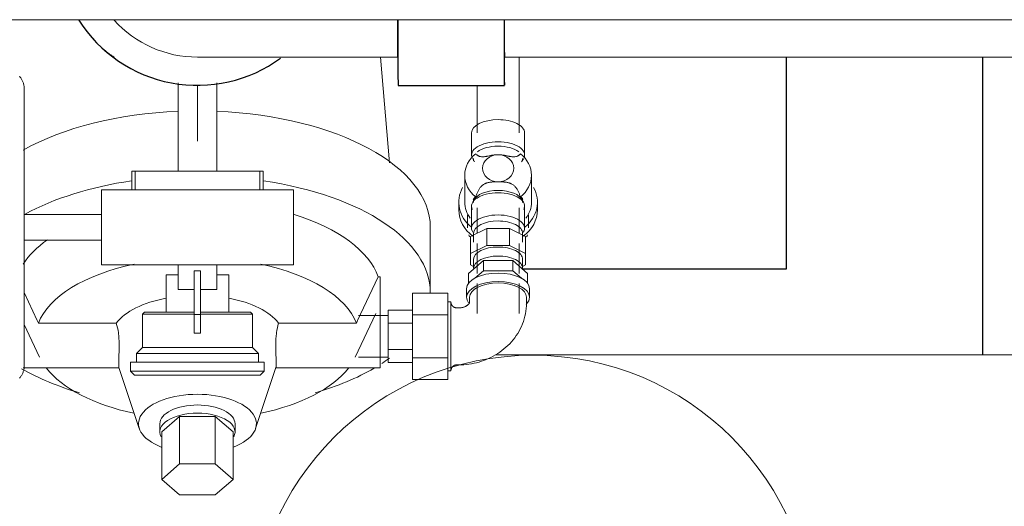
# Model space of a CAD drawing. Header units: centimetres. Extents: x -1589 to 108054, y -205274 to 31709.
# Tile 198 of 256: x 20991 to 21041, y 27795 to 27820. Entities that reach past the tile are written whole.
import ezdxf

# ---------------------------------------------------------------- set-up
doc = ezdxf.new("R2010")
doc.units = ezdxf.units.CM
doc.header["$LTSCALE"] = 0.01
doc.header["$MEASUREMENT"] = 0
doc.layers.add('_KD', color=7, linetype='Continuous')
for name, color, linetype, lineweight in [('A-ANNO-NOTE', 7, 'Continuous', 30), ('P-PIPE', 7, 'Continuous', 9), ('P-PIPE-CNTR', 7, 'Continuous', 18)]:
    doc.layers.add(name, color=color, linetype=linetype, lineweight=lineweight)

msp = doc.modelspace()

# ---------------------------------------------------------------- linework, layer by layer
at = {"layer": '_KD'}
for points in [[(21029.76315, 27818.35445), (21029.76315, 27807.55677), (21016.36054, 27807.55677)], [(21039.76315, 27818.35445), (21039.76315, 27807.55677), (21039.76315, 27803.20641)]]:
    msp.add_lwpolyline(points, dxfattribs=at)
at = {"layer": 'A-ANNO-NOTE', "lineweight": 9}
msp.add_circle((21016.87215, 27788.85974), 14.3207, dxfattribs=at)
at = {"layer": 'P-PIPE', "color": 5, "true_color": 0x0000ff}
msp.add_line((20944.369, 27820.26163), (21053.92409, 27820.26163), dxfattribs=at)
at = {"layer": 'P-PIPE'}
for p, q in [((21009.57894, 27812.97409), (21009.11216, 27818.35445)), ((21016.16907, 27814.49851), (21016.16907, 27818.36419)), ((21014.03907, 27816.91935), (21014.03907, 27814.49851)), ((21013.75407, 27814.49851), (21013.75407, 27813.37262)), ((21016.45407, 27813.37262), (21016.45407, 27814.49851)), ((21013.81152, 27813.17783), (21013.90726, 27813.01904)), ((21013.85407, 27813.1994), (21013.85407, 27813.07159)), ((21016.30087, 27813.01904), (21016.39662, 27813.17783)), ((21016.35407, 27813.07159), (21016.35407, 27813.1994)), ((21013.40407, 27812.33831), (21013.40407, 27810.97368)), ((21016.80407, 27810.97368), (21016.80407, 27812.33831)), ((21013.10407, 27810.97368), (21013.10407, 27810.57374)), ((21013.90726, 27811.12798), (21013.81152, 27810.9692)), ((21013.85407, 27811.07544), (21013.85407, 27810.94762)), ((21016.39662, 27810.9692), (21016.30087, 27811.12798)), ((21016.35407, 27810.94762), (21016.35407, 27811.07544)), ((21017.10407, 27810.57374), (21017.10407, 27810.97368)), ((21013.75407, 27810.77441), (21013.75407, 27809.64852)), ((21014.03907, 27810.6878), (21014.03907, 27809.3887)), ((21016.16907, 27809.3887), (21016.16907, 27810.6878)), ((21016.45407, 27809.64852), (21016.45407, 27810.77441)), ((21013.55407, 27810.32378), (21013.55407, 27809.67387)), ((21016.65407, 27809.67387), (21016.65407, 27810.32378)), ((21011.65407, 27806.37703), (21011.65407, 27809.69391)), ((21013.70407, 27809.21959), (21014.52417, 27809.62958)), ((21014.52417, 27809.62958), (21015.68396, 27809.62958)), ((21014.52417, 27809.62958), (21014.52417, 27808.76351)), ((21015.68396, 27809.62958), (21016.50407, 27809.21959)), ((21015.68396, 27809.62958), (21015.68396, 27808.76351)), ((21013.70407, 27809.21959), (21013.70407, 27808.35352)), ((21013.85407, 27809.3887), (21013.85407, 27808.92968)), ((21016.35407, 27808.92968), (21016.35407, 27809.3887)), ((21016.50407, 27809.21959), (21016.50407, 27808.35352)), ((21014.52417, 27808.76351), (21013.70407, 27808.35352)), ((21014.03907, 27808.87231), (21014.03907, 27807.34478)), ((21015.68396, 27808.76351), (21014.52417, 27808.76351)), ((21016.50407, 27808.35352), (21015.68396, 27808.76351)), ((21016.16907, 27807.34478), (21016.16907, 27808.87231)), ((21013.60277, 27807.34478), (21014.35342, 27807.99476)), ((21013.70407, 27808.35352), (21013.70407, 27807.77371)), ((21013.85407, 27808.06362), (21013.85407, 27807.6046)), ((21014.35342, 27807.99476), (21015.85471, 27807.99476)), ((21014.35342, 27807.47512), (21014.35342, 27807.99476)), ((21015.85471, 27807.99476), (21016.60536, 27807.34478)), ((21015.85471, 27807.47512), (21015.85471, 27807.99476)), ((21016.35407, 27807.6046), (21016.35407, 27808.06362)), ((21016.50407, 27807.77371), (21016.50407, 27808.35352)), ((21013.70407, 27807.77371), (21013.86031, 27807.6956)), ((21014.35342, 27807.47512), (21013.91712, 27807.09733)), ((21015.85471, 27807.47512), (21014.35342, 27807.47512)), ((21016.29101, 27807.09733), (21015.85471, 27807.47512)), ((21016.34782, 27807.6956), (21016.50407, 27807.77371)), ((20998.20407, 27807.26615), (20998.81664, 27807.26615)), ((20998.20407, 27807.26615), (20998.20407, 27805.37032)), ((21000.79149, 27807.26615), (21001.40407, 27807.26615)), ((21001.40407, 27805.36804), (21001.40407, 27807.26615)), ((21007.95298, 27804.94032), (21008.99585, 27807.17703)), ((21008.99585, 27807.17703), (21009.10407, 27807.17703)), ((21009.10407, 27807.17703), (21009.10407, 27804.94032)), ((21013.60277, 27807.34478), (21013.60277, 27806.82567)), ((21016.60536, 27806.82567), (21016.60536, 27807.34478)), ((21013.50407, 27806.56532), (21013.50407, 27806.13228)), ((21014.03907, 27806.82514), (21014.03907, 27805.29761)), ((21016.16907, 27805.29761), (21016.16907, 27806.82514)), ((21016.70407, 27806.13228), (21016.70407, 27806.56532)), ((20990.99018, 27806.36551), (20991.65515, 27804.94032)), ((21010.75407, 27805.23713), (21010.75407, 27806.33426)), ((21010.75407, 27806.33426), (21012.55407, 27806.33426)), ((21012.55407, 27806.33426), (21012.55407, 27805.23713)), ((21013.65407, 27806.13228), (21013.65407, 27805.87246)), ((21016.55407, 27805.87246), (21016.55407, 27806.13228)), ((21009.50407, 27804.80418), (21009.50407, 27805.46823)), ((21009.50407, 27805.46823), (21010.75407, 27805.46823)), ((21012.7046, 27805.89032), (21012.55407, 27805.89032)), ((21012.7046, 27802.6247), (21012.7046, 27805.89032)), ((21013.10407, 27805.59032), (21013.0046, 27805.59032)), ((20997.10407, 27805.37032), (20997.00407, 27805.27032)), ((20997.00407, 27805.27032), (20997.00407, 27803.57032)), ((20999.63447, 27805.27032), (20997.00407, 27805.27032)), ((20999.63448, 27805.37032), (20997.10407, 27805.37032)), ((21002.50407, 27805.37032), (20999.97365, 27805.37032)), ((21002.60407, 27805.27032), (20999.97366, 27805.27032)), ((21002.60407, 27805.27032), (21002.50407, 27805.37032)), ((21002.60407, 27803.57032), (21002.60407, 27805.27032)), ((21007.83436, 27803.07582), (21008.8856, 27805.30762)), ((21009.50407, 27805.20532), (21008.00407, 27805.20532)), ((21010.75407, 27803.04319), (21010.75407, 27805.23713)), ((21010.75407, 27805.23713), (21012.55407, 27805.23713)), ((21012.55407, 27805.23713), (21012.55407, 27803.04319)), ((20990.99027, 27804.73921), (20991.77377, 27803.07582)), ((20991.70954, 27804.81849), (20995.67618, 27804.81849)), ((21003.93195, 27804.81849), (21007.89859, 27804.81849)), ((21009.10407, 27802.54032), (21009.10407, 27804.94032)), ((21009.50407, 27803.47627), (21009.50407, 27804.80418)), ((21009.50407, 27804.80418), (21010.75407, 27804.80418)), ((20997.00407, 27803.57032), (20996.70407, 27803.27032)), ((20999.80407, 27803.57032), (20997.00407, 27803.57032)), ((21002.60407, 27803.57032), (20999.80407, 27803.57032)), ((21002.90407, 27803.27032), (21002.60407, 27803.57032)), ((21009.50407, 27802.81242), (21009.50407, 27803.47627)), ((21009.50407, 27803.47627), (21010.75407, 27803.47627)), ((20996.70407, 27803.27032), (20996.70407, 27802.82032)), ((20999.80407, 27803.27032), (20996.70407, 27803.27032)), ((21002.90407, 27803.27032), (20999.80407, 27803.27032)), ((21002.90407, 27802.82032), (21002.90407, 27803.27032)), ((21008.00407, 27803.07532), (21009.50407, 27803.07532)), ((21010.75407, 27801.94639), (21010.75407, 27803.04319)), ((21010.75407, 27803.04319), (21012.55407, 27803.04319)), ((21012.55407, 27803.04319), (21012.55407, 27801.94639)), ((20990.92992, 27802.54032), (20995.81393, 27802.54032)), ((20995.80967, 27802.54752), (20996.84496, 27799.4445)), ((20996.40407, 27802.82032), (20996.40407, 27802.37032)), ((20996.40407, 27802.82032), (20999.80407, 27802.82032)), ((20999.80407, 27802.82032), (21003.20407, 27802.82032)), ((21002.76317, 27799.4445), (21003.79846, 27802.54752)), ((21003.20407, 27802.37032), (21003.20407, 27802.82032)), ((21003.7942, 27802.54032), (21009.10407, 27802.54032)), ((21009.50407, 27802.81242), (21010.75407, 27802.81242)), ((21012.7046, 27802.39032), (21012.7046, 27802.6247)), ((21013.0046, 27802.69032), (21013.10407, 27802.69032)), ((20996.40407, 27802.37032), (20996.60407, 27802.17032)), ((20999.80407, 27802.37032), (20996.40407, 27802.37032)), ((20999.80407, 27802.17032), (20996.60407, 27802.17032)), ((21003.20407, 27802.37032), (20999.80407, 27802.37032)), ((21003.00407, 27802.17032), (20999.80407, 27802.17032)), ((21003.00407, 27802.17032), (21003.20407, 27802.37032)), ((21010.75407, 27801.94639), (21012.55407, 27801.94639)), ((21012.55407, 27802.39032), (21012.7046, 27802.39032)), ((20997.98541, 27799.27563), (20998.89474, 27800.06313)), ((20998.89474, 27800.06313), (21000.71339, 27800.06313)), ((20998.89474, 27797.64691), (20998.89474, 27800.06313)), ((21000.71339, 27800.06313), (21001.62272, 27799.27563)), ((21000.71339, 27800.06313), (21000.71339, 27797.64691)), ((20997.89157, 27799.69132), (20997.89157, 27799.27563)), ((21001.71657, 27799.27563), (21001.71657, 27799.69132)), ((20997.98541, 27799.27563), (20997.98541, 27796.85941)), ((21001.62272, 27799.27563), (21001.62272, 27796.85941)), ((20998.89474, 27797.64691), (20997.98541, 27796.85941)), ((21000.71339, 27797.64691), (20998.89474, 27797.64691)), ((21001.62272, 27796.85941), (21000.71339, 27797.64691)), ((20997.98541, 27796.85941), (20998.89474, 27796.07191)), ((21000.71339, 27796.07191), (21001.62272, 27796.85941)), ((20998.89474, 27796.07191), (21000.71339, 27796.07191))]:
    msp.add_line(p, q, dxfattribs=at)
at = {"layer": 'P-PIPE', "color": 30, "true_color": 0xff8000}
for p, q in [((21015.41664, 27818.35445), (21075.07884, 27818.35445)), ((20998.81664, 27817.04916), (20998.81664, 27812.55102)), ((21000.79149, 27812.55102), (21000.79149, 27817.04916)), ((20996.46016, 27812.55102), (20996.46016, 27811.59852)), ((20996.63535, 27811.59829), (20996.63535, 27812.55079)), ((21002.97278, 27811.59829), (21002.97278, 27812.55079)), ((21003.14798, 27811.59852), (21003.14798, 27812.55102)), ((20994.91457, 27811.59892), (20994.91457, 27811.59812)), ((20994.91457, 27811.59812), (21004.69357, 27811.59812)), ((20994.91457, 27807.78812), (20994.91457, 27811.59812)), ((21004.69357, 27811.59812), (21004.69357, 27811.59892)), ((21004.69357, 27807.78812), (21004.69357, 27811.59812)), ((20994.91457, 27810.34104), (20990.99027, 27810.34104)), ((20990.99027, 27809.04564), (20994.91457, 27809.04564)), ((21004.69357, 27807.78812), (20994.91457, 27807.78812)), ((20998.81664, 27807.78812), (20998.81664, 27806.51852)), ((20999.64532, 27805.24829), (20999.64532, 27807.47079)), ((20999.96282, 27807.47079), (20999.64532, 27807.47079)), ((20999.96282, 27807.47079), (20999.96282, 27805.24829)), ((21000.79149, 27806.51852), (21000.79149, 27807.78812)), ((20999.64532, 27804.29586), (20999.64532, 27805.24829)), ((20999.96282, 27805.24829), (20999.64532, 27805.24829)), ((20999.96282, 27805.24829), (20999.96282, 27804.29586)), ((20999.96282, 27804.29586), (20999.64532, 27804.29586))]:
    msp.add_line(p, q, dxfattribs=at)
at = {"layer": 'P-PIPE', "color": 30, "lineweight": 25, "true_color": 0xff8000}
msp.add_line((21010.01485, 27816.91935), (21015.42503, 27816.91935), dxfattribs=at)
at = {"layer": 'P-PIPE', "color": 1, "true_color": 0xff0000}
msp.add_line((21245.17464, 27803.20641), (21014.9903, 27803.20641), dxfattribs=at)
at = {"layer": 'P-PIPE', "color": 30, "true_color": 0xff8000, "flags": 128}
for points in [[(20999.80407, 27818.35445), (20999.81223, 27818.35445), (20999.83671, 27818.35445), (20999.87746, 27818.35445), (20999.93442, 27818.35445), (21000.0075, 27818.35445), (21000.09658, 27818.35445), (21000.20153, 27818.35445), (21000.32216, 27818.35445), (21000.45829, 27818.35445), (21000.6097, 27818.35445), (21000.77615, 27818.35445), (21000.95737, 27818.35445), (21001.15308, 27818.35445), (21001.36295, 27818.35445), (21001.58665, 27818.35445), (21001.82383, 27818.35445), (21002.07411, 27818.35445), (21002.33708, 27818.35445), (21002.61233, 27818.35445), (21002.89941, 27818.35445), (21003.19787, 27818.35445), (21003.50723, 27818.35445), (21003.82698, 27818.35445), (21004.15663, 27818.35445), (21004.49564, 27818.35445), (21004.84348, 27818.35445), (21005.19958, 27818.35445), (21005.56337, 27818.35445), (21005.93428, 27818.35445), (21006.31171, 27818.35445), (21006.69505, 27818.35445), (21007.0837, 27818.35445), (21007.47703, 27818.35445), (21007.87441, 27818.35445), (21008.27521, 27818.35445), (21008.67878, 27818.35445), (21009.08448, 27818.35445), (21009.49166, 27818.35445), (21009.89967, 27818.35445), (21009.98945, 27818.35445)], [(20990.74013, 27817.38522), (20990.7653, 27817.35662), (20990.7893, 27817.32703), (20990.8121, 27817.29651), (20990.83366, 27817.2651), (20990.85395, 27817.23285), (20990.87293, 27817.19982), (20990.89058, 27817.16606), (20990.90686, 27817.13161), (20990.92175, 27817.09655), (20990.93523, 27817.06091), (20990.94727, 27817.02477), (20990.95786, 27816.98817), (20990.96698, 27816.95118), (20990.9746, 27816.91386), (20990.98073, 27816.87626), (20990.98535, 27816.83844), (20990.98846, 27816.80047), (20990.99004, 27816.7624), (20990.99027, 27816.74184)], [(20990.99027, 27816.74184), (20990.99027, 27816.7362), (20990.99027, 27816.7193), (20990.99027, 27816.69115), (20990.99027, 27816.65181), (20990.99027, 27816.60134), (20990.99027, 27816.53981), (20990.99027, 27816.46734), (20990.99027, 27816.38402), (20990.99027, 27816.29001)], [(20990.99027, 27802.64484), (20990.99027, 27802.65048), (20990.99027, 27802.66738), (20990.99027, 27802.69553), (20990.99027, 27802.73487), (20990.99027, 27802.78534), (20990.99027, 27802.84686), (20990.99027, 27802.91934), (20990.99027, 27803.00265), (20990.99027, 27803.09667), (20990.99027, 27803.20124), (20990.99027, 27803.3162), (20990.99027, 27803.44135), (20990.99027, 27803.57651), (20990.99027, 27803.72146), (20990.99027, 27803.87596), (20990.99027, 27804.03977), (20990.99027, 27804.21262), (20990.99027, 27804.39424), (20990.99027, 27804.58433), (20990.99027, 27804.7826), (20990.99027, 27804.98873), (20990.99027, 27805.20238), (20990.99027, 27805.42322), (20990.99027, 27805.65088), (20990.99027, 27805.88502), (20990.99027, 27806.12524), (20990.99027, 27806.37118), (20990.99027, 27806.62243), (20990.99027, 27806.87859), (20990.99027, 27807.13926), (20990.99027, 27807.40401), (20990.99027, 27807.67243), (20990.99027, 27807.94407), (20990.99027, 27808.21852), (20990.99027, 27808.49532), (20990.99027, 27808.77405), (20990.99027, 27809.05424), (20990.99027, 27809.33545), (20990.99027, 27809.61724), (20990.99027, 27809.89915), (20990.99027, 27810.18073), (20990.99027, 27810.46153), (20990.99027, 27810.7411), (20990.99027, 27811.019), (20990.99027, 27811.29477), (20990.99027, 27811.56798), (20990.99027, 27811.8382), (20990.99027, 27812.10498), (20990.99027, 27812.3679), (20990.99027, 27812.62655), (20990.99027, 27812.8805), (20990.99027, 27813.12936), (20990.99027, 27813.37271), (20990.99027, 27813.61018), (20990.99027, 27813.84139), (20990.99027, 27814.06596), (20990.99027, 27814.28353), (20990.99027, 27814.49376), (20990.99027, 27814.69631), (20990.99027, 27814.89086), (20990.99027, 27815.07709), (20990.99027, 27815.25471), (20990.99027, 27815.42343), (20990.99027, 27815.58299), (20990.99027, 27815.73312), (20990.99027, 27815.87359), (20990.99027, 27816.00417), (20990.99027, 27816.12466), (20990.99027, 27816.23486), (20990.99027, 27816.33459), (20990.99027, 27816.4237), (20990.99027, 27816.50204), (20990.99027, 27816.56949), (20990.99027, 27816.62594), (20990.99027, 27816.6713), (20990.99027, 27816.7055), (20990.99027, 27816.72847), (20990.99027, 27816.7402), (20990.99027, 27816.74184)], [(20990.99027, 27803.05208), (20990.99027, 27802.96298), (20990.99027, 27802.88463), (20990.99027, 27802.81718), (20990.99027, 27802.76073), (20990.99027, 27802.71538), (20990.99027, 27802.68118), (20990.99027, 27802.6582), (20990.99027, 27802.64648), (20990.99027, 27802.64484)], [(20990.99027, 27802.64484), (20990.9895, 27802.60675), (20990.98722, 27802.56872), (20990.98342, 27802.53081), (20990.9781, 27802.49309), (20990.97128, 27802.45561), (20990.96296, 27802.41843), (20990.95317, 27802.38161), (20990.94191, 27802.34521), (20990.92921, 27802.3093), (20990.91508, 27802.27392), (20990.89954, 27802.23913), (20990.88263, 27802.20499), (20990.86436, 27802.17156), (20990.84478, 27802.13888), (20990.8239, 27802.10702), (20990.80176, 27802.07601), (20990.7784, 27802.04591), (20990.75386, 27802.01677)]]:
    msp.add_lwpolyline(points, dxfattribs=at)
at = {"layer": 'P-PIPE', "flags": 128}
for points in [[(21012.7046, 27805.89032), (21012.70484, 27805.87833), (21012.70556, 27805.86635), (21012.70676, 27805.85441), (21012.70843, 27805.84253), (21012.71058, 27805.83072), (21012.7132, 27805.81901), (21012.71628, 27805.80742), (21012.71983, 27805.79595), (21012.72383, 27805.78464), (21012.72828, 27805.7735), (21012.73317, 27805.76254), (21012.7385, 27805.75179), (21012.74425, 27805.74126), (21012.75042, 27805.73097), (21012.757, 27805.72093), (21012.76397, 27805.71117), (21012.77133, 27805.70169), (21012.77906, 27805.69251), (21012.78715, 27805.68365), (21012.79559, 27805.67512), (21012.80436, 27805.66693), (21012.81346, 27805.6591), (21012.82285, 27805.65164), (21012.83254, 27805.64457), (21012.84251, 27805.63788), (21012.85273, 27805.6316), (21012.8632, 27805.62574), (21012.8739, 27805.62029), (21012.8848, 27805.61528), (21012.89589, 27805.61071), (21012.90716, 27805.60659), (21012.91859, 27805.60292), (21012.93015, 27805.59971), (21012.94183, 27805.59696), (21012.95361, 27805.59469), (21012.96547, 27805.59289), (21012.9774, 27805.59156), (21012.98937, 27805.59071), (21013.00136, 27805.59034), (21013.0046, 27805.59032)], [(21013.10407, 27802.69032), (21013.23427, 27802.69258), (21013.36433, 27802.69935), (21013.49409, 27802.71062), (21013.62341, 27802.72641), (21013.75213, 27802.74669), (21013.88011, 27802.77148), (21014.00718, 27802.80076), (21014.13321, 27802.83452), (21014.25802, 27802.87276), (21014.38147, 27802.91547), (21014.50339, 27802.96262), (21014.62363, 27803.01422), (21014.742, 27803.07023), (21014.85834, 27803.13063), (21014.97249, 27803.1954), (21015.08425, 27803.26451), (21015.19346, 27803.33791), (21015.29991, 27803.41557), (21015.40343, 27803.49744), (21015.50383, 27803.58346), (21015.60089, 27803.67356), (21015.69442, 27803.76766), (21015.78423, 27803.86567), (21015.87009, 27803.96749), (21015.9518, 27804.07302), (21016.02917, 27804.18211), (21016.10197, 27804.29462), (21016.17, 27804.41039), (21016.23307, 27804.52925), (21016.29097, 27804.65099), (21016.34354, 27804.7754), (21016.39058, 27804.90225), (21016.43194, 27805.03128), (21016.46747, 27805.16225), (21016.49704, 27805.29485), (21016.52054, 27805.42881), (21016.53788, 27805.56381), (21016.54899, 27805.69954), (21016.55384, 27805.83569), (21016.55407, 27805.87246)], [(21013.65407, 27805.87246), (21013.65401, 27805.87013), (21013.65384, 27805.86769), (21013.65354, 27805.86505), (21013.65306, 27805.86212), (21013.65236, 27805.85879), (21013.65138, 27805.855), (21013.65005, 27805.85068), (21013.64829, 27805.84577), (21013.64602, 27805.84024), (21013.64316, 27805.83404), (21013.63962, 27805.82717), (21013.6353, 27805.81964), (21013.63013, 27805.81145), (21013.62403, 27805.80263), (21013.61691, 27805.79323), (21013.60872, 27805.78329), (21013.59938, 27805.77288), (21013.58886, 27805.76207), (21013.57711, 27805.75093), (21013.56411, 27805.73955), (21013.54983, 27805.72802), (21013.53427, 27805.71642), (21013.51742, 27805.70484), (21013.49932, 27805.69339), (21013.47996, 27805.68216), (21013.4594, 27805.67122), (21013.43768, 27805.66068), (21013.41484, 27805.65062), (21013.39095, 27805.64111), (21013.36608, 27805.63223), (21013.34029, 27805.62406), (21013.31368, 27805.61666), (21013.28633, 27805.61009), (21013.25833, 27805.60439), (21013.22978, 27805.59962), (21013.20078, 27805.5958), (21013.17143, 27805.59297), (21013.14183, 27805.59116), (21013.1121, 27805.59036), (21013.10407, 27805.59032)], [(21013.0046, 27802.69032), (21012.9926, 27802.69008), (21012.98063, 27802.68936), (21012.96869, 27802.68817), (21012.9568, 27802.68649), (21012.945, 27802.68434), (21012.93329, 27802.68173), (21012.92169, 27802.67864), (21012.91023, 27802.67509), (21012.89892, 27802.67109), (21012.88777, 27802.66664), (21012.87682, 27802.66175), (21012.86607, 27802.65642), (21012.85554, 27802.65067), (21012.84524, 27802.6445), (21012.83521, 27802.63793), (21012.82544, 27802.63095), (21012.81596, 27802.6236), (21012.80678, 27802.61587), (21012.79792, 27802.60778), (21012.78939, 27802.59934), (21012.78121, 27802.59056), (21012.77338, 27802.58147), (21012.76592, 27802.57207), (21012.75884, 27802.56238), (21012.75216, 27802.55242), (21012.74588, 27802.54219), (21012.74001, 27802.53172), (21012.73457, 27802.52103), (21012.72956, 27802.51013), (21012.72499, 27802.49903), (21012.72087, 27802.48776), (21012.7172, 27802.47634), (21012.71399, 27802.46478), (21012.71124, 27802.4531), (21012.70897, 27802.44131), (21012.70716, 27802.42945), (21012.70584, 27802.41753), (21012.70499, 27802.40556), (21012.70462, 27802.39356), (21012.7046, 27802.39032)]]:
    msp.add_lwpolyline(points, dxfattribs=at)
at = {"layer": 'P-PIPE', "color": 5, "true_color": 0x0000ff, "flags": 128}
msp.add_lwpolyline([(20990.9781, 27802.49397), (20990.97128, 27802.45648), (20990.96296, 27802.41931), (20990.95317, 27802.38249), (20990.94191, 27802.34609), (20990.92921, 27802.31018), (20990.91508, 27802.2748), (20990.89954, 27802.24001), (20990.88263, 27802.20587), (20990.86436, 27802.17244), (20990.84478, 27802.13976), (20990.8239, 27802.1079), (20990.80176, 27802.07689), (20990.7784, 27802.04679), (20990.75386, 27802.01765)], dxfattribs=at)
at = {"layer": 'P-PIPE', "color": 30, "lineweight": 25, "true_color": 0xff8000}
msp.add_arc((20999.80407, 27824.06987), 7.1501, 212.36202, 306.300746, dxfattribs=at)
at = {"layer": 'P-PIPE', "color": 30, "true_color": 0xff8000}
msp.add_arc((20999.80407, 27824.06945), 5.715, 222.043338, 270, dxfattribs=at)
msp.add_arc((20999.80407, 27824.06945), 5.715, 222.043338, 270, dxfattribs=at)
for centre, major_axis, ratio, start_param, end_param in [((21009.98945, 27824.06945), (0, 5.715), 0.002, 2.30459101, 3.14159265), ((21009.98945, 27824.06945), (0, 5.715), 0.002, 2.30459101, 3.14159265), ((21025.20407, 27812.55102), (28.74391, 0), 0.0000721, 3.14159265, 3.25205677), ((20999.80407, 27812.55285), (28.74391, 0), 0.0000721, 4.60192487, 4.82285309), ((20974.40407, 27812.55102), (28.74391, 0), 0.0000721, 6.17272119, 6.28318531), ((20999.80407, 27806.51852), (-0.98742, 0), 0.0000721, 0, 1.40817331), ((20999.80407, 27806.51852), (0.98743, 0), 0.0000721, 4.87501199, 6.28318531)]:
    msp.add_ellipse(centre, major_axis=major_axis, ratio=ratio, start_param=start_param, end_param=end_param, dxfattribs=at)
at = {"layer": 'P-PIPE', "color": 30, "lineweight": 25, "true_color": 0xff8000}
for centre, major_axis, start_param, end_param in [((21010.01485, 27824.06945), (0, 7.1501), 2.13554551, 3.14159265), ((21015.42503, 27824.06945), (0, 7.1501), 2.13554551, 3.7768646), ((21015.42503, 27824.06945), (0, 5.715), 2.66685175, 3.14159265)]:
    msp.add_ellipse(centre, major_axis=major_axis, ratio=0.002, start_param=start_param, end_param=end_param, dxfattribs=at)
at = {"layer": 'P-PIPE'}
for centre, major_axis, ratio, start_param, end_param in [((20999.80407, 27809.69391), (-11.85, 0), 0.5, 4.79621755, 5.55820285), ((20999.80407, 27809.69391), (-11.85, 0), 0.5, 3.14159265, 4.62810245), ((21015.10407, 27814.49851), (1.35, 0), 0.49992506, 1.57079633, 3.14159265), ((21015.10407, 27814.49851), (-1.35, 0), 0.49992506, 3.14159265, 4.71238898), ((21015.10407, 27813.37262), (-1.35, 0), 0.49992506, 4.71238898, 6.53545726), ((21015.10407, 27813.37262), (-1.35, 0), 0.49992506, 2.8893207, 4.71238898), ((21015.10407, 27813.1994), (-1.25, 0), 0.49992506, 4.71238898, 5.71665389), ((21015.10407, 27813.1994), (-1.25, 0), 0.49992506, 3.70812408, 4.71238898), ((21015.10407, 27812.33831), (-1.7, 0), 0.86606867, 5.4412504, 7.12512021), ((21015.10407, 27812.69842), (-0.79554, 0), 0.86606867, 4.71238898, 7.85398163), ((21015.10407, 27812.69842), (-0.79554, 0), 0.86606867, 1.57079633, 4.71238898), ((21015.10407, 27812.33831), (-1.7, 0), 0.86606867, 2.29965775, 3.98352756), ((20999.80407, 27806.37703), (-11.85, 0), 0.5, 4.99955349, 5.5459188), ((20999.80407, 27806.37703), (-11.85, 0), 0.5, 3.14159265, 4.42522447), ((21015.10407, 27810.97368), (-2, 0), 0.86606867, 5.83531785, 7.1066969), ((21015.10407, 27810.94762), (-1.25, 0), 0.49992506, 4.71238898, 6.09462136), ((21015.10407, 27810.94762), (-1.25, 0), 0.49992506, 3.3301566, 4.71238898), ((21015.10407, 27810.97368), (-2, 0), 0.86606867, 2.31808106, 3.58946011), ((21015.10407, 27810.97368), (-1.7, 0), 0.86606867, 0, 0.58904862), ((21015.10407, 27810.77441), (-1.35, 0), 0.49992506, 4.71238898, 6.54988439), ((21015.10407, 27810.32378), (-1.55, 0), 0.86606867, 5.52404547, 5.66313415), ((21015.10407, 27810.77441), (-1.35, 0), 0.49992506, 2.87489357, 4.71238898), ((21015.10407, 27810.32378), (-1.55, 0), 0.86606867, 3.76164381, 3.90073249), ((21015.10407, 27810.97368), (1.7, 0), 0.86606867, 5.69413668, 6.28318531), ((21015.10407, 27810.57374), (-2, 0), 0.86606867, 0, 0.87364897), ((21015.10407, 27810.57374), (2, 0), 0.86606867, 5.40953634, 6.28318531), ((20999.80407, 27806.37703), (-9.33, 0), 0.5, 3.31393434, 4.15667958), ((21015.10407, 27809.64852), (-1.35, 0), 0.49992506, 4.71238898, 6.59630178), ((21015.10407, 27809.3887), (1.25, 0), 0.49992506, 1.57079633, 3.14159265), ((21015.10407, 27809.64852), (-1.35, 0), 0.49992506, 2.82847618, 4.71238898), ((21015.10407, 27809.3887), (-1.25, 0), 0.49992506, 3.14159265, 4.71238898), ((20999.80407, 27806.37703), (-9.33, 0), 0.5, 5.6706964, 5.96831038), ((21015.10407, 27809.67387), (-1.55, 0), 0.86606867, 0.27589018, 0.35342209), ((21015.10407, 27809.67387), (-1.55, 0), 0.86606867, 2.78817057, 2.86570247), ((21015.10407, 27808.06362), (1.25, 0), 0.49992506, 1.57079633, 3.14159265), ((21015.10407, 27808.06362), (-1.25, 0), 0.49992506, 3.14159265, 4.71238898), ((21015.10407, 27807.6046), (1.25, 0), 0.49992506, 1.57079633, 3.14159265), ((21015.10407, 27807.6046), (-1.25, 0), 0.49992506, 3.14159265, 4.71238898), ((20999.80407, 27804.02144), (-8.25, 0), 0.5, 5.11352745, 6.08873797), ((20999.80407, 27804.02144), (-8.25, 0), 0.5, 3.33603999, 4.31125051), ((21015.10407, 27806.56532), (1.6, 0), 0.49992506, 0, 3.14159265), ((21015.10407, 27806.13228), (1.6, 0), 0.49992506, 0, 3.14159265), ((21015.10407, 27806.13228), (1.45, 0), 0.49992506, 0, 3.14159265), ((20999.80407, 27804.02144), (-4.425, 0), 0.5, 5.08235304, 5.9146508), ((20999.80407, 27804.02144), (-4.425, 0), 0.5, 3.51012716, 4.34242492), ((21015.10407, 27806.13228), (-1.6, 0), 0.49992506, 0, 0.35462678), ((21015.10407, 27806.13228), (-1.6, 0), 0.49992506, 2.6729085, 3.14159265), ((20999.80407, 27806.37703), (-11.85, 0), 0.5, 2.48420144, 2.53980921), ((20999.80407, 27806.37703), (-11.85, 0), 0.5, 0.71482097, 1.04037725), ((20999.80407, 27804.02144), (-8.25, 0), 0.5, 0.37138055, 1.16794577), ((20999.80407, 27804.02144), (-8.25, 0), 0.5, 1.97364687, 2.77021209), ((20999.80407, 27806.37703), (-11.85, 0), 0.5, 2.1012154, 2.43149256), ((20999.80407, 27799.69132), (-3, 0), 0.5, 4.71238898, 7.19378197), ((20999.80407, 27799.69132), (-3, 0), 0.5, 2.23099599, 4.71238898), ((20999.80407, 27799.69132), (-1.9125, 0), 0.5, 4.71238898, 6.28318531), ((20999.80407, 27799.69132), (-1.9125, 0), 0.5, 3.14159265, 4.71238898), ((20999.80407, 27799.27563), (-1.9125, 0), 0.5, 4.71238898, 6.54498469), ((20999.80407, 27799.27563), (-1.9125, 0), 0.5, 2.87979327, 4.71238898)]:
    msp.add_ellipse(centre, major_axis=major_axis, ratio=ratio, start_param=start_param, end_param=end_param, dxfattribs=at)
for points in [[(20994.50319, 27819.31153), (20994.51906, 27819.28948), (20994.53522, 27819.26768), (20994.55166, 27819.24612)], [(21013.97183, 27811.24006), (21013.95186, 27811.23575), (21013.91631, 27811.22119), (21013.87791, 27811.18202), (21013.85568, 27811.12695), (21013.85308, 27811.08012), (21013.85481, 27811.0534)], [(21016.35332, 27811.0534), (21016.35506, 27811.08012), (21016.35245, 27811.12695), (21016.33022, 27811.18202), (21016.29182, 27811.22119), (21016.25627, 27811.23575), (21016.2363, 27811.24006)], [(20991.65515, 27804.94032), (20991.6644, 27804.92055), (20991.68271, 27804.88045), (20991.70066, 27804.83931), (20991.70954, 27804.81849)], [(21007.89859, 27804.81849), (21007.90747, 27804.83931), (21007.92542, 27804.88045), (21007.94373, 27804.92055), (21007.95298, 27804.94032)]]:
    msp.add_open_spline(points, degree=3, dxfattribs=at)
for points, knots in [([(20995.06777, 27818.71415), (20995.09052, 27818.69515), (20995.15382, 27818.64344), (20995.26108, 27818.5607), (20995.3919, 27818.46595), (20995.49811, 27818.39479), (20995.56034, 27818.35557), (20995.57635, 27818.34563)], [0.6309334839, 0.6309334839, 0.6309334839, 0.6309334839, 0.6388888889, 0.6527777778, 0.6666666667, 0.6805555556, 0.6853290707, 0.6853290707, 0.6853290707, 0.6853290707]), ([(21013.97183, 27813.43656), (21013.98602, 27813.41587), (21014.0102, 27813.38819), (21014.04918, 27813.35727), (21014.08203, 27813.33736), (21014.11865, 27813.31891), (21014.17284, 27813.29639), (21014.23526, 27813.28179), (21014.30824, 27813.28079), (21014.36853, 27813.28448), (21014.42218, 27813.29036), (21014.46654, 27813.29622), (21014.50023, 27813.30087), (21014.5345, 27813.30648), (21014.58139, 27813.31584), (21014.64178, 27813.32954), (21014.70398, 27813.34341), (21014.75443, 27813.35312), (21014.79249, 27813.35919), (21014.83076, 27813.3643), (21014.88217, 27813.37066), (21014.97292, 27813.38005), (21015.05162, 27813.38524), (21015.10407, 27813.38741)], [0, 0, 0, 0, 0.1, 0.15, 0.2, 0.25, 0.3, 0.4, 0.45, 0.5, 0.55, 0.575, 0.6, 0.625, 0.65, 0.7, 0.75, 0.775, 0.8, 0.825, 0.85, 0.9, 1, 1, 1, 1]), ([(21015.10407, 27813.38741), (21015.15651, 27813.38524), (21015.23521, 27813.38005), (21015.32596, 27813.37066), (21015.37737, 27813.3643), (21015.41565, 27813.35919), (21015.4537, 27813.35312), (21015.50415, 27813.34341), (21015.56635, 27813.32954), (21015.62674, 27813.31584), (21015.67363, 27813.30648), (21015.70791, 27813.30087), (21015.74159, 27813.29622), (21015.78595, 27813.29036), (21015.8396, 27813.28448), (21015.89989, 27813.28079), (21015.97287, 27813.28179), (21016.03529, 27813.29639), (21016.08948, 27813.31891), (21016.1261, 27813.33736), (21016.15895, 27813.35727), (21016.19793, 27813.38819), (21016.22211, 27813.41587), (21016.2363, 27813.43656)], [0, 0, 0, 0, 0.1, 0.15, 0.175, 0.2, 0.225, 0.25, 0.3, 0.35, 0.375, 0.4, 0.425, 0.45, 0.5, 0.55, 0.6, 0.7, 0.75, 0.8, 0.85, 0.9, 1, 1, 1, 1]), ([(21015.10407, 27812.00943), (21015.05162, 27812.0116), (21014.97292, 27812.01183), (21014.88217, 27812.00682), (21014.83076, 27812.00251), (21014.79249, 27811.99841), (21014.75443, 27811.99405), (21014.70398, 27811.9882), (21014.64178, 27811.97959), (21014.58139, 27811.96703), (21014.5345, 27811.9533), (21014.50023, 27811.9407), (21014.46654, 27811.92608), (21014.42218, 27811.90471), (21014.36853, 27811.87407), (21014.30824, 27811.83098), (21014.23526, 27811.76601), (21014.17284, 27811.68632), (21014.11865, 27811.59792), (21014.08203, 27811.53009), (21014.04918, 27811.46109), (21014.0102, 27811.36568), (21013.98602, 27811.29107), (21013.97183, 27811.24006)], [0, 0, 0, 0, 0.1, 0.15, 0.175, 0.2, 0.225, 0.25, 0.3, 0.35, 0.375, 0.4, 0.425, 0.45, 0.5, 0.55, 0.6, 0.7, 0.75, 0.8, 0.85, 0.9, 1, 1, 1, 1]), ([(21016.2363, 27811.24006), (21016.22211, 27811.29107), (21016.19793, 27811.36568), (21016.15895, 27811.46109), (21016.1261, 27811.53009), (21016.08948, 27811.59792), (21016.03529, 27811.68632), (21015.97287, 27811.76601), (21015.89989, 27811.83098), (21015.8396, 27811.87407), (21015.78595, 27811.90471), (21015.74159, 27811.92608), (21015.70791, 27811.9407), (21015.67363, 27811.9533), (21015.62674, 27811.96703), (21015.56635, 27811.97959), (21015.50415, 27811.9882), (21015.4537, 27811.99405), (21015.41565, 27811.99841), (21015.37737, 27812.00251), (21015.32596, 27812.00682), (21015.23521, 27812.01183), (21015.15651, 27812.0116), (21015.10407, 27812.00943)], [0, 0, 0, 0, 0.1, 0.15, 0.2, 0.25, 0.3, 0.4, 0.45, 0.5, 0.55, 0.575, 0.6, 0.625, 0.65, 0.7, 0.75, 0.775, 0.8, 0.825, 0.85, 0.9, 1, 1, 1, 1]), ([(20995.67618, 27804.81849), (20995.72236, 27804.66303), (20995.77584, 27804.41018), (20995.80534, 27804.10073), (20995.81444, 27803.92411), (20995.81947, 27803.79335), (20995.82137, 27803.6652), (20995.81955, 27803.54018), (20995.81609, 27803.41929), (20995.81308, 27803.30334), (20995.80989, 27803.19317), (20995.80531, 27803.0895), (20995.80098, 27802.99303), (20995.7972, 27802.87487), (20995.79612, 27802.74831), (20995.7972, 27802.65363), (20995.80098, 27802.59859), (20995.80531, 27802.56791), (20995.80989, 27802.54801), (20995.81202, 27802.54203), (20995.81305, 27802.54087)], [-1, -1, -1, -1, -0.888888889, -0.833333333, -0.805555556, -0.777777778, -0.75, -0.722222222, -0.694444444, -0.666666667, -0.638888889, -0.611111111, -0.583333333, -0.555555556, -0.5, -0.444444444, -0.416666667, -0.388888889, -0.361111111, -0.333333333, -0.333333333, -0.333333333, -0.333333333]), ([(21003.79508, 27802.54087), (21003.79612, 27802.54203), (21003.79824, 27802.54801), (21003.80282, 27802.5679), (21003.80715, 27802.59859), (21003.81093, 27802.65363), (21003.81201, 27802.7483), (21003.81093, 27802.87487), (21003.80715, 27802.99303), (21003.80282, 27803.0895), (21003.79824, 27803.19316), (21003.79505, 27803.30333), (21003.79205, 27803.41928), (21003.78855, 27803.54018), (21003.78714, 27803.64435), (21003.78757, 27803.7293), (21003.78958, 27803.81514), (21003.79366, 27803.92412), (21003.8028, 27804.10072), (21003.83227, 27804.41018), (21003.88577, 27804.66303), (21003.93195, 27804.81849)], [-0.666666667, -0.666666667, -0.666666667, -0.666666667, -0.638888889, -0.611111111, -0.583333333, -0.555555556, -0.5, -0.444444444, -0.416666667, -0.388888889, -0.361111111, -0.333333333, -0.305555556, -0.277777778, -0.25, -0.236111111, -0.222222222, -0.194444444, -0.166666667, -0.111111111, 0, 0, 0, 0])]:
    msp.add_open_spline(points, degree=3, knots=knots, dxfattribs=at)
at = {"layer": 'P-PIPE-CNTR', "color": 30, "true_color": 0xff8000}
msp.add_line((20999.80407, 27814.06945), (20999.80407, 27816.91977), dxfattribs=at)

doc.saveas('drawing.dxf')
